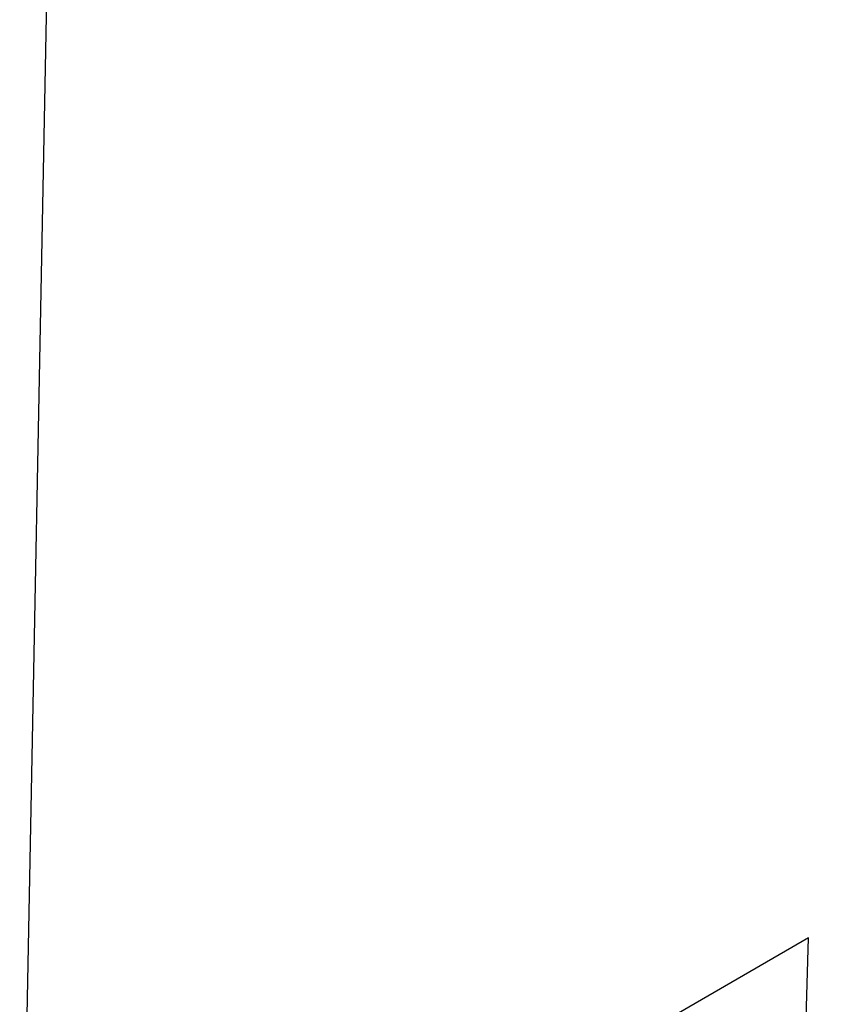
# Model space of a CAD drawing. Header units: millimetres. Extents: x -714384 to 30604203, y -92609 to 65084.
# Tile 155 of 256: x -93015 to -92964, y -4746 to -4683. Entities that reach past the tile are written whole.
import ezdxf
from ezdxf import colors
from ezdxf.entities.mleader import LeaderData, LeaderLine
from ezdxf.math import Vec2, Vec3

# ---------------------------------------------------------------- set-up
doc = ezdxf.new("R2010")
doc.units = ezdxf.units.MM
doc.layers.get('0').update_dxf_attribs({"lineweight": 0})
doc.layers.add('ОВиК', color=7, linetype='Continuous')
doc.styles.add('_ТЕКСТОВЫЙ', font='arial.ttf', dxfattribs={"width": 0.8})

# ---------------------------------------------------------------- blocks, each defined once
blk = doc.blocks.new('*U1026')
at = {"layer": 'ОВиК'}
blk.add_lwpolyline([(-467.677, 43.904), (-362.714, 40.86), (-391.671, 90.817), (-281.356, 88.671)], dxfattribs=at)
blk = doc.blocks.new('_Dot')
at = {"color": 0, "linetype": 'ByBlock', "lineweight": -2}
blk.add_line((-0.5, 0), (-1, 0), dxfattribs=at)
at = {"color": 0, "linetype": 'ByBlock', "const_width": 0.5}
blk.add_lwpolyline([(-0.25, 0, 1), (0.25, 0, 1)], format="xyb", close=True, dxfattribs=at)

msp = doc.modelspace()

# ---------------------------------------------------------------- block references
at = {"layer": 'ОВиК', "lineweight": 15, "rotation": 89.99999999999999}
msp.add_blockref('*U1026', (-92924.268, -4378.671), dxfattribs=at)

# ---------------------------------------------------------------- leaders
at = {"layer": 'ОВиК', "lineweight": 18}
ml = msp.add_multileader_mtext('Standard', dxfattribs=at)
ml.set_content('Конвектор №8\\P2000 Вт', color=256, style='_ТЕКСТОВЫЙ')
ml.set_leader_properties(lineweight=0)
ml.set_arrow_properties(name='DOT')
ml.build(insert=Vec2(0, 0))
ml.multileader.update_dxf_attribs({"text_left_attachment_type": 6, "text_right_attachment_type": 6, "dogleg_length": 0.36, "arrow_head_size": 50, "scale": 100})
ctx = ml.context
ctx.base_point, ctx.scale, ctx.char_height, ctx.arrow_head_size, ctx.landing_gap_size, ctx.plane_origin = Vec3(-92374.442, -4521.821), 100, 120, 50, 100, Vec3(-89176.681, -484.694)
ctx.left_attachment, ctx.right_attachment, ctx.attachment_type = 6, 6, 2
notes = []
notes.append((ctx, [(1, (1, 1, 0), (-92757.645, -4521.821), (1, 0), 383.202, [(0, [(-92966.495, -4521.821)], 0, [])])]))
ctx.mtext.insert, ctx.mtext.width, ctx.mtext.defined_height, ctx.mtext.flow_direction = Vec3(-92274.442, -4377.821), 1091.05048, 462.917, 5
for ctx, leaders in notes:
    for number, flags, end, landing, length, lines in leaders:
        leader = LeaderData()
        leader.index, (leader.has_last_leader_line, leader.has_dogleg_vector, leader.attachment_direction) = number, flags
        leader.last_leader_point, leader.dogleg_vector, leader.dogleg_length = Vec3(end), Vec3(landing), length
        for number, points, colour, breaks in lines:
            line = LeaderLine()
            line.index, line.vertices, line.color, line.breaks = number, Vec3.list(points), colors.encode_raw_color(colour), breaks
            leader.lines.append(line)
        ctx.leaders.append(leader)

doc.saveas('drawing.dxf')
